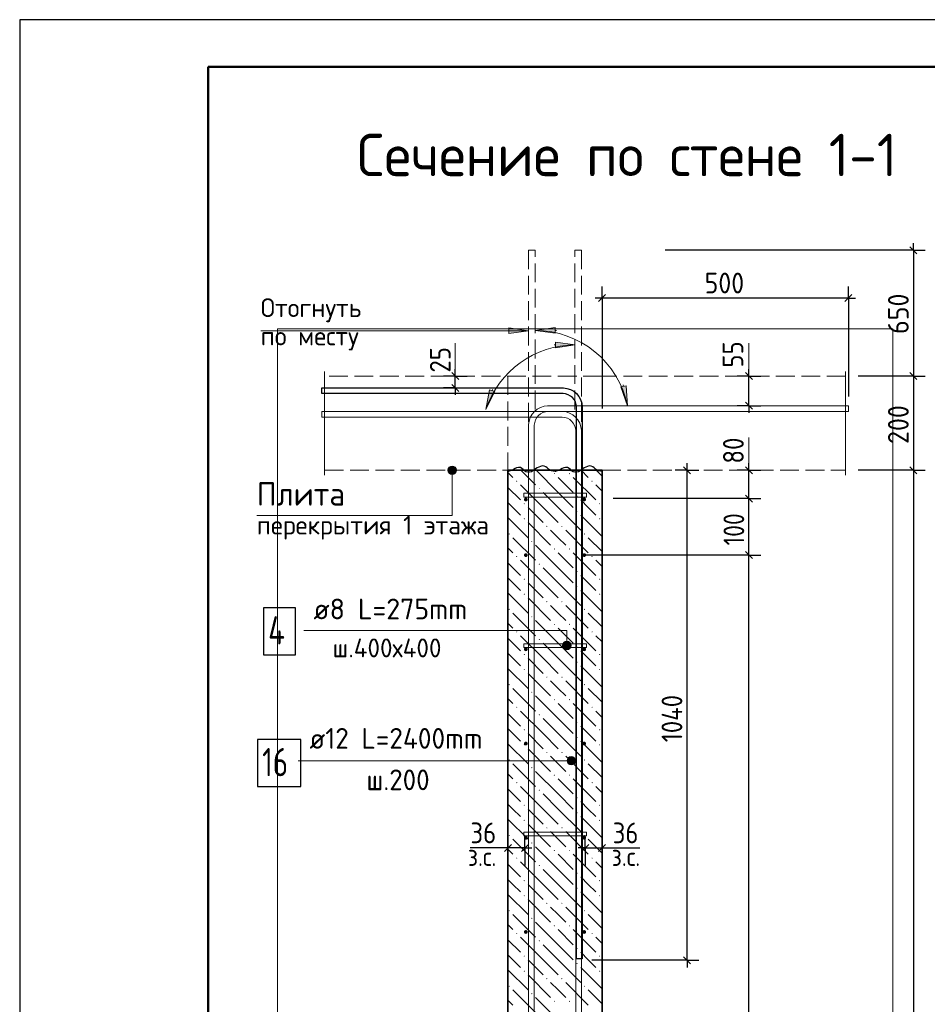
# Model space of a CAD drawing. Header units: millimetres. Extents: x 0 to 50400, y 0 to 35640.
# Tile 7 of 17: x 0 to 11566, y 23100 to 35640. Entities that reach past the tile are written whole.
import ezdxf

# ---------------------------------------------------------------- set-up
doc = ezdxf.new("R2010")
doc.units = ezdxf.units.MM
doc.linetypes.add('______2', pattern=[324, 240, -84])
for name, color, linetype, lineweight in [('Standard', 7, 'Continuous', 25), ('ЖБ Лестница', 52, 'Continuous', 25), ('ЖБ Перекрытие верхний уровень', 7, 'Continuous', 35), ('ЖБ Стена верхний уровень', 7, 'Continuous', 35), ('Заголовок чертежа', 7, 'Continuous', 25), ('Позиционная метка диаметр_ шаг', 7, 'Continuous', 13), ('Позиционная метка линия выноска', 7, 'Continuous', 13), ('Примечания', 7, 'Continuous', 13)]:
    doc.layers.add(name, color=color, linetype=linetype, lineweight=lineweight)
doc.layers.add('Размерная выноска', color=7, linetype='Continuous')
for name, color, linetype, true_color in [('Стена ДОП арматура У', 7, '______2', 0xa0a0a0), ('Стена фоновая арматура У1', 7, '______2', 0xa0a0a0), ('Стена фоновая арматура Х1', 7, '______2', 0xa0a0a0), ('Стена фоновая затяжка С-обр.', 7, '______2', 0xa0a0a0)]:
    doc.layers.add(name, color=color, linetype=linetype, true_color=true_color)
doc.styles.add('ISOCPEUR', font='txt')

msp = doc.modelspace()

# ---------------------------------------------------------------- hatches: boundary and pattern name
at = {"layer": 'ЖБ Стена верхний уровень', "linetype": 'Continuous', "lineweight": 18, "transparency": 33554687}
for points in [[(6806, 29859), (6814, 29867), (6822, 29859), (6814, 29851)], [(6998, 29859), (7006, 29867), (7014, 29859), (7006, 29851)], [(6326, 29763), (6334, 29771), (6342, 29763), (6334, 29755)], [(7286, 29763), (7294, 29771), (7302, 29763), (7294, 29755)], [(6614, 29667), (6622, 29675), (6630, 29667), (6622, 29659)], [(6422, 29475), (6430, 29483), (6438, 29475), (6430, 29467)], [(7094, 29571), (7102, 29579), (7110, 29571), (7102, 29563)], [(7382, 29475), (7390, 29483), (7398, 29475), (7390, 29467)], [(7094, 29379), (7102, 29387), (7110, 29379), (7102, 29371)], [(6422, 29283), (6430, 29291), (6438, 29283), (6430, 29275)], [(7382, 29283), (7390, 29291), (7398, 29283), (7390, 29275)], [(6230, 29091), (6238, 29099), (6246, 29091), (6238, 29083)], [(6710, 29187), (6718, 29195), (6726, 29187), (6718, 29179)], [(6902, 29187), (6910, 29195), (6918, 29187), (6910, 29179)], [(7190, 29091), (7198, 29099), (7206, 29091), (7198, 29083)], [(6518, 28995), (6526, 29003), (6534, 28995), (6526, 28987)], [(6806, 28899), (6814, 28907), (6822, 28899), (6814, 28891)], [(6998, 28899), (7006, 28907), (7014, 28899), (7006, 28891)], [(6326, 28803), (6334, 28811), (6342, 28803), (6334, 28795)], [(7286, 28803), (7294, 28811), (7302, 28803), (7294, 28795)], [(6614, 28707), (6622, 28715), (6630, 28707), (6622, 28699)], [(7094, 28611), (7102, 28619), (7110, 28611), (7102, 28603)], [(6422, 28515), (6430, 28523), (6438, 28515), (6430, 28507)], [(7382, 28515), (7390, 28523), (7398, 28515), (7390, 28507)], [(7094, 28419), (7102, 28427), (7110, 28419), (7102, 28411)], [(6422, 28323), (6430, 28331), (6438, 28323), (6430, 28315)], [(6710, 28227), (6718, 28235), (6726, 28227), (6718, 28219)], [(6902, 28227), (6910, 28235), (6918, 28227), (6910, 28219)], [(7382, 28323), (7390, 28331), (7398, 28323), (7390, 28315)], [(6230, 28131), (6238, 28139), (6246, 28131), (6238, 28123)], [(7190, 28131), (7198, 28139), (7206, 28131), (7198, 28123)], [(6518, 28035), (6526, 28043), (6534, 28035), (6526, 28027)], [(6326, 27843), (6334, 27851), (6342, 27843), (6334, 27835)], [(6806, 27939), (6814, 27947), (6822, 27939), (6814, 27931)], [(6998, 27939), (7006, 27947), (7014, 27939), (7006, 27931)], [(7286, 27843), (7294, 27851), (7302, 27843), (7294, 27835)], [(6614, 27747), (6622, 27755), (6630, 27747), (6622, 27739)], [(7094, 27651), (7102, 27659), (7110, 27651), (7102, 27643)], [(6422, 27555), (6430, 27563), (6438, 27555), (6430, 27547)], [(7094, 27459), (7102, 27467), (7110, 27459), (7102, 27451)], [(7382, 27555), (7390, 27563), (7398, 27555), (7390, 27547)], [(6422, 27363), (6430, 27371), (6438, 27363), (6430, 27355)], [(7382, 27363), (7390, 27371), (7398, 27363), (7390, 27355)], [(6710, 27267), (6718, 27275), (6726, 27267), (6718, 27259)], [(6902, 27267), (6910, 27275), (6918, 27267), (6910, 27259)], [(6230, 27171), (6238, 27179), (6246, 27171), (6238, 27163)], [(7190, 27171), (7198, 27179), (7206, 27171), (7198, 27163)], [(6518, 27075), (6526, 27083), (6534, 27075), (6526, 27067)], [(6806, 26979), (6814, 26987), (6822, 26979), (6814, 26971)], [(6998, 26979), (7006, 26987), (7014, 26979), (7006, 26971)], [(6326, 26883), (6334, 26891), (6342, 26883), (6334, 26875)], [(7286, 26883), (7294, 26891), (7302, 26883), (7294, 26875)], [(6614, 26787), (6622, 26795), (6630, 26787), (6622, 26779)], [(6422, 26595), (6430, 26603), (6438, 26595), (6430, 26587)], [(7094, 26691), (7102, 26699), (7110, 26691), (7102, 26683)], [(7382, 26595), (7390, 26603), (7398, 26595), (7390, 26587)], [(7094, 26499), (7102, 26507), (7110, 26499), (7102, 26491)], [(6422, 26403), (6430, 26411), (6438, 26403), (6430, 26395)], [(7382, 26403), (7390, 26411), (7398, 26403), (7390, 26395)], [(6230, 26211), (6238, 26219), (6246, 26211), (6238, 26203)], [(6710, 26307), (6718, 26315), (6726, 26307), (6718, 26299)], [(6902, 26307), (6910, 26315), (6918, 26307), (6910, 26299)], [(7190, 26211), (7198, 26219), (7206, 26211), (7198, 26203)], [(6518, 26115), (6526, 26123), (6534, 26115), (6526, 26107)], [(6806, 26019), (6814, 26027), (6822, 26019), (6814, 26011)], [(6998, 26019), (7006, 26027), (7014, 26019), (7006, 26011)], [(6326, 25923), (6334, 25931), (6342, 25923), (6334, 25915)], [(6614, 25827), (6622, 25835), (6630, 25827), (6622, 25819)], [(7286, 25923), (7294, 25931), (7302, 25923), (7294, 25915)], [(7094, 25731), (7102, 25739), (7110, 25731), (7102, 25723)], [(6422, 25635), (6430, 25643), (6438, 25635), (6430, 25627)], [(7382, 25635), (7390, 25643), (7398, 25635), (7390, 25627)], [(7094, 25539), (7102, 25547), (7110, 25539), (7102, 25531)], [(6422, 25443), (6430, 25451), (6438, 25443), (6430, 25435)], [(6710, 25347), (6718, 25355), (6726, 25347), (6718, 25339)], [(6902, 25347), (6910, 25355), (6918, 25347), (6910, 25339)], [(7382, 25443), (7390, 25451), (7398, 25443), (7390, 25435)], [(6230, 25251), (6238, 25259), (6246, 25251), (6238, 25243)], [(7190, 25251), (7198, 25259), (7206, 25251), (7198, 25243)], [(6518, 25155), (6526, 25163), (6534, 25155), (6526, 25147)], [(6326, 24963), (6334, 24971), (6342, 24963), (6334, 24955)], [(6806, 25059), (6814, 25067), (6822, 25059), (6814, 25051)], [(6998, 25059), (7006, 25067), (7014, 25059), (7006, 25051)], [(7286, 24963), (7294, 24971), (7302, 24963), (7294, 24955)], [(6614, 24867), (6622, 24875), (6630, 24867), (6622, 24859)], [(7094, 24771), (7102, 24779), (7110, 24771), (7102, 24763)], [(6422, 24675), (6430, 24683), (6438, 24675), (6430, 24667)], [(7094, 24579), (7102, 24587), (7110, 24579), (7102, 24571)], [(7382, 24675), (7390, 24683), (7398, 24675), (7390, 24667)], [(6422, 24483), (6430, 24491), (6438, 24483), (6430, 24475)], [(7382, 24483), (7390, 24491), (7398, 24483), (7390, 24475)], [(6710, 24387), (6718, 24395), (6726, 24387), (6718, 24379)], [(6902, 24387), (6910, 24395), (6918, 24387), (6910, 24379)], [(6230, 24291), (6238, 24299), (6246, 24291), (6238, 24283)], [(6518, 24195), (6526, 24203), (6534, 24195), (6526, 24187)], [(7190, 24291), (7198, 24299), (7206, 24291), (7198, 24283)], [(6806, 24099), (6814, 24107), (6822, 24099), (6814, 24091)], [(6998, 24099), (7006, 24107), (7014, 24099), (7006, 24091)], [(6326, 24003), (6334, 24011), (6342, 24003), (6334, 23995)], [(7286, 24003), (7294, 24011), (7302, 24003), (7294, 23995)], [(6614, 23907), (6622, 23915), (6630, 23907), (6622, 23899)], [(6422, 23715), (6430, 23723), (6438, 23715), (6430, 23707)], [(7094, 23811), (7102, 23819), (7110, 23811), (7102, 23803)], [(7382, 23715), (7390, 23723), (7398, 23715), (7390, 23707)], [(7094, 23619), (7102, 23627), (7110, 23619), (7102, 23611)], [(6422, 23523), (6430, 23531), (6438, 23523), (6430, 23515)], [(7382, 23523), (7390, 23531), (7398, 23523), (7390, 23515)], [(6230, 23331), (6238, 23339), (6246, 23331), (6238, 23323)], [(6710, 23427), (6718, 23435), (6726, 23427), (6718, 23419)], [(6902, 23427), (6910, 23435), (6918, 23427), (6910, 23419)], [(7190, 23331), (7198, 23339), (7206, 23331), (7198, 23323)], [(6518, 23235), (6526, 23243), (6534, 23235), (6526, 23227)], [(6806, 23139), (6814, 23147), (6822, 23139), (6814, 23131)], [(6998, 23139), (7006, 23147), (7014, 23139), (7006, 23131)]]:
    msp.add_hatch(color=7, dxfattribs=at).paths.add_polyline_path(points, flags=16)
at = {"layer": 'Позиционная метка линия выноска', "linetype": 'Continuous', "lineweight": 13, "transparency": 33554687}
for points in [[(5558, 29928), (5465, 29928), (5457, 29901)], [(5558, 29928), (5457, 29901), (5565, 29901)], [(5565, 29901), (5457, 29901), (5465, 29874)], [(5538, 29948), (5484, 29948), (5465, 29928)], [(5538, 29948), (5465, 29928), (5558, 29928)], [(5565, 29901), (5465, 29874), (5558, 29874)], [(5558, 29874), (5465, 29874), (5484, 29855)], [(5484, 29948), (5538, 29948), (5511, 29955)], [(5558, 29874), (5484, 29855), (5538, 29855)], [(5538, 29855), (5484, 29855), (5511, 29847)], [(6999, 27716), (6945, 27716), (6926, 27696)], [(6999, 27716), (6926, 27696), (7019, 27696)], [(6945, 27716), (6999, 27716), (6972, 27723)], [(7019, 27696), (6926, 27696), (6918, 27669)], [(7019, 27696), (6918, 27669), (7026, 27669)], [(7026, 27669), (6918, 27669), (6926, 27642)], [(7026, 27669), (6926, 27642), (7019, 27642)], [(7019, 27642), (6926, 27642), (6945, 27623)], [(7019, 27642), (6945, 27623), (6999, 27623)], [(6999, 27623), (6945, 27623), (6972, 27615)], [(6983, 26176), (6983, 26230), (6975, 26203)], [(6983, 26230), (7002, 26156), (7002, 26249)], [(6983, 26230), (6983, 26176), (7002, 26156)], [(7002, 26249), (7029, 26149), (7029, 26257)], [(7002, 26249), (7002, 26156), (7029, 26149)], [(7029, 26257), (7029, 26149), (7056, 26156)], [(7029, 26257), (7056, 26156), (7056, 26249)], [(7056, 26249), (7056, 26156), (7076, 26176)], [(7056, 26249), (7076, 26176), (7076, 26230)], [(7076, 26230), (7076, 26176), (7083, 26203)]]:
    msp.add_hatch(color=7, dxfattribs=at).paths.add_polyline_path(points)
at = {"layer": 'Примечания', "linetype": 'Continuous', "lineweight": 13, "transparency": 33554687}
for points in [[(6234, 31643), (6486, 31679), (6234, 31715)], [(6822, 31718), (6570, 31682), (6822, 31646)], [(5987, 30927), (5941, 30676), (6055, 30904)]]:
    msp.add_hatch(color=7, dxfattribs=at).paths.add_polyline_path(points)
for points in [[(6828, 31533), (7080, 31497), (6828, 31461)], [(7730, 30977), (7746, 30723), (7660, 30963)]]:
    msp.add_hatch(color=7, dxfattribs=at).paths.add_polyline_path(points, flags=16)
at = {"layer": 'Стена фоновая арматура У1', "linetype": 'Continuous', "lineweight": 13, "transparency": 33554687}
for points in [[(6474, 29529), (6472, 29539), (6467, 29546), (6459, 29552), (6450, 29553), (6441, 29552), (6433, 29546), (6428, 29539), (6426, 29529), (6428, 29520), (6433, 29512), (6441, 29507), (6450, 29505), (6459, 29507), (6467, 29512), (6472, 29520)], [(7218, 29529), (7216, 29539), (7211, 29546), (7203, 29552), (7194, 29553), (7185, 29552), (7177, 29546), (7172, 29539), (7170, 29529), (7172, 29520), (7177, 29512), (7185, 29507), (7194, 29505), (7203, 29507), (7211, 29512), (7216, 29520)], [(6474, 28821), (6472, 28831), (6467, 28838), (6459, 28844), (6450, 28845), (6441, 28844), (6433, 28838), (6428, 28831), (6426, 28821), (6428, 28812), (6433, 28804), (6441, 28799), (6450, 28797), (6459, 28799), (6467, 28804), (6472, 28812)], [(7218, 28821), (7216, 28831), (7211, 28838), (7203, 28844), (7194, 28845), (7185, 28844), (7177, 28838), (7172, 28831), (7170, 28821), (7172, 28812), (7177, 28804), (7185, 28799), (7194, 28797), (7203, 28799), (7211, 28804), (7216, 28812)], [(6474, 27621), (6472, 27631), (6467, 27638), (6459, 27644), (6450, 27645), (6441, 27644), (6433, 27638), (6428, 27631), (6426, 27621), (6428, 27612), (6433, 27604), (6441, 27599), (6450, 27597), (6459, 27599), (6467, 27604), (6472, 27612)], [(7218, 27621), (7216, 27631), (7211, 27638), (7203, 27644), (7194, 27645), (7185, 27644), (7177, 27638), (7172, 27631), (7170, 27621), (7172, 27612), (7177, 27604), (7185, 27599), (7194, 27597), (7203, 27599), (7211, 27604), (7216, 27612)], [(6474, 26421), (6472, 26431), (6467, 26438), (6459, 26444), (6450, 26445), (6441, 26444), (6433, 26438), (6428, 26431), (6426, 26421), (6428, 26412), (6433, 26404), (6441, 26399), (6450, 26397), (6459, 26399), (6467, 26404), (6472, 26412)], [(7218, 26421), (7216, 26431), (7211, 26438), (7203, 26444), (7194, 26445), (7185, 26444), (7177, 26438), (7172, 26431), (7170, 26421), (7172, 26412), (7177, 26404), (7185, 26399), (7194, 26397), (7203, 26399), (7211, 26404), (7216, 26412)], [(6474, 25221), (6472, 25231), (6467, 25238), (6459, 25244), (6450, 25245), (6441, 25244), (6433, 25238), (6428, 25231), (6426, 25221), (6428, 25212), (6433, 25204), (6441, 25199), (6450, 25197), (6459, 25199), (6467, 25204), (6472, 25212)], [(7218, 25221), (7216, 25231), (7211, 25238), (7203, 25244), (7194, 25245), (7185, 25244), (7177, 25238), (7172, 25231), (7170, 25221), (7172, 25212), (7177, 25204), (7185, 25199), (7194, 25197), (7203, 25199), (7211, 25204), (7216, 25212)], [(6474, 24021), (6472, 24031), (6467, 24038), (6459, 24044), (6450, 24045), (6441, 24044), (6433, 24038), (6428, 24031), (6426, 24021), (6428, 24012), (6433, 24004), (6441, 23999), (6450, 23997), (6459, 23999), (6467, 24004), (6472, 24012)], [(7218, 24021), (7216, 24031), (7211, 24038), (7203, 24044), (7194, 24045), (7185, 24044), (7177, 24038), (7172, 24031), (7170, 24021), (7172, 24012), (7177, 24004), (7185, 23999), (7194, 23997), (7203, 23999), (7211, 24004), (7216, 24012)]]:
    msp.add_hatch(color=7, dxfattribs=at).paths.add_polyline_path(points)

# ---------------------------------------------------------------- linework, layer by layer
at = {"layer": 'Standard', "color": 7, "linetype": 'Continuous', "lineweight": 25, "transparency": 33554687}
for p, q in [((2400, 35040), (2400, 1270)), ((11344, 32748), (11434, 32658)), ((7467, 32139), (7377, 32049)), ((10606, 32139), (10516, 32049)), ((5596, 31056), (5506, 31146)), ((9338, 31056), (9248, 31146)), ((11344, 31146), (11434, 31056)), ((5596, 30906), (5506, 30996)), ((9338, 30678), (9248, 30768)), ((8549, 29856), (8459, 29946)), ((9338, 29856), (9248, 29946)), ((11344, 29946), (11434, 29856)), ((9338, 29496), (9248, 29586)), ((9338, 28776), (9248, 28866)), ((6267, 25136), (6177, 25046)), ((6483, 25136), (6393, 25046)), ((7161, 25046), (7251, 25136)), ((7377, 25046), (7467, 25136)), ((8549, 23616), (8459, 23706))]:
    msp.add_line(p, q, dxfattribs=at)
at = {"layer": 'Standard', "color": 7, "linetype": 'Continuous', "lineweight": -3, "transparency": 33554687}
for p, q in [((11389, 32703), (11389, 32793)), ((11389, 32703), (8225, 32703)), ((11389, 32703), (11239, 32703)), ((11389, 32703), (11539, 32703)), ((7422, 32094), (7422, 32244)), ((10561, 32094), (10561, 32244)), ((7422, 32094), (7332, 32094)), ((7422, 32094), (7422, 31944)), ((7422, 32094), (7422, 30687)), ((10561, 32094), (7422, 32094)), ((10561, 32094), (10561, 31944)), ((10561, 32094), (10561, 30843)), ((10561, 32094), (10651, 32094)), ((5551, 31101), (5401, 31101)), ((5551, 31101), (5551, 31191)), ((5551, 31101), (5701, 31101)), ((5551, 31101), (5551, 31101)), ((9293, 31101), (9143, 31101)), ((9293, 31101), (9293, 31191)), ((9293, 31101), (9443, 31101)), ((9293, 31101), (9293, 31101)), ((11389, 31101), (11239, 31101)), ((11389, 31101), (11539, 31101)), ((11389, 31101), (11389, 29901)), ((5551, 30951), (5401, 30951)), ((5551, 30951), (5701, 30951)), ((5551, 30951), (5551, 30951)), ((5551, 30951), (5551, 30861)), ((9293, 30723), (9143, 30723)), ((9293, 30723), (9443, 30723)), ((9293, 30723), (9293, 30723)), ((9293, 30723), (9293, 30633)), ((8504, 29901), (8504, 29991)), ((9293, 29901), (9293, 29991)), ((8504, 29901), (8354, 29901)), ((8504, 29901), (8654, 29901)), ((8504, 29901), (8504, 29901)), ((9293, 29901), (9143, 29901)), ((9293, 29901), (9443, 29901)), ((9293, 29901), (9293, 29901)), ((9293, 29541), (9293, 29901)), ((11389, 29901), (11239, 29901)), ((11389, 29901), (11539, 29901)), ((11389, 29901), (11389, 13401)), ((9293, 29541), (9143, 29541)), ((9293, 29541), (9443, 29541)), ((9293, 28821), (9293, 29541)), ((9293, 28821), (9143, 28821)), ((9293, 28821), (9443, 28821)), ((9293, 6021), (9293, 28821)), ((6222, 25091), (6222, 25241)), ((6438, 25091), (6438, 25241)), ((7206, 25091), (7206, 25241)), ((7422, 25091), (7422, 25241)), ((6222, 25091), (6132, 25091)), ((6222, 25091), (6222, 24941)), ((6222, 25091), (6222, 25091)), ((6438, 25091), (6222, 25091)), ((6438, 25091), (6438, 24941)), ((6438, 25091), (6438, 24866)), ((6438, 25091), (6528, 25091)), ((7206, 25091), (7116, 25091)), ((7206, 25091), (7206, 24941)), ((7206, 25091), (7206, 24866)), ((7206, 25091), (7422, 25091)), ((7422, 25091), (7422, 24941)), ((7422, 25091), (7422, 25091)), ((7422, 25091), (7512, 25091)), ((8504, 23661), (7289, 23661)), ((8504, 23661), (8354, 23661)), ((8504, 23661), (8654, 23661)), ((8504, 23661), (8504, 23571))]:
    msp.add_line(p, q, dxfattribs=at)
at = {"layer": 'Standard', "color": 7, "linetype": 'Continuous', "lineweight": 13, "transparency": 33554687}
for p, q in [((5551, 31101), (5551, 31521)), ((9293, 31101), (9293, 31521)), ((9293, 29901), (9293, 30321))]:
    msp.add_line(p, q, dxfattribs=at)
at = {"layer": 'Standard', "color": 7, "linetype": 'Continuous', "lineweight": 25, "transparency": 33554687}
msp.add_lwpolyline([(0, 0), (50400, 0), (50400, 35640), (0, 35640), (0, 0)], close=True, dxfattribs=at)
at = {"layer": 'Standard', "color": 7, "linetype": 'Continuous', "lineweight": 13, "transparency": 33554687}
msp.add_lwpolyline([(50400, 35640), (0, 35640), (0, 0), (50400, 0), (50400, 35640)], dxfattribs=at)
at = {"layer": 'Standard', "color": 7, "linetype": 'Continuous', "lineweight": 50, "transparency": 33554687}
msp.add_lwpolyline([(2400, 35040), (49800, 35040), (49800, 600), (2400, 600), (2400, 35040)], close=True, dxfattribs=at)
at = {"layer": 'Standard', "color": 7, "linetype": 'Continuous', "lineweight": -3, "transparency": 33554687}
for points in [[(11389, 32703), (11389, 31511), (11389, 31511), (11389, 31101)], [(5551, 30951), (5551, 31019), (5551, 31019), (5551, 31101)], [(9293, 30723), (9293, 31084), (9293, 31084), (9293, 31101)], [(11389, 31101), (11369, 31101), (11369, 31101), (11369, 31101), (11369, 31101), (11369, 31101), (11369, 31101), (11369, 31101), (11369, 31101), (11369, 31101), (11369, 31101), (10685, 31101)], [(8504, 23661), (8504, 26317), (8504, 26317), (8504, 29901)], [(11389, 29901), (11369, 29901), (11369, 29901), (11369, 29901), (11369, 29901), (11369, 29901), (11369, 29901), (11369, 29901), (11369, 29901), (10685, 29901)], [(9293, 29541), (9266, 29541), (9266, 29541), (7561, 29541)], [(9293, 28821), (9273, 28821), (9273, 28821), (9267, 28821), (9267, 28821), (7218, 28821)]]:
    msp.add_lwpolyline(points, dxfattribs=at)
at = {"layer": 'Standard', "color": 254, "linetype": 'Continuous', "lineweight": 13, "true_color": 0xc4c4ff, "transparency": 33554687}
msp.add_lwpolyline([(3286, 1872), (11125, 1872), (11125, 31701), (3286, 31701), (3286, 1872)], dxfattribs=at)
at = {"layer": 'ЖБ Лестница', "color": 253, "linetype": '______2', "lineweight": 18, "true_color": 0xa0a0a0, "transparency": 33554687}
for p, q in [((6222, 31101), (6222, 29901)), ((7422, 31101), (6222, 31101)), ((10525, 31101), (7422, 31101)), ((6222, 29901), (7422, 29901)), ((7422, 29901), (10525, 29901))]:
    msp.add_line(p, q, dxfattribs=at)
at = {"layer": 'ЖБ Перекрытие верхний уровень', "color": 7, "linetype": '______2', "lineweight": 18, "transparency": 33554687}
for p, q in [((7422, 31101), (3886, 31101)), ((10525, 31101), (7422, 31101)), ((3886, 29901), (7422, 29901)), ((7422, 29901), (10525, 29901))]:
    msp.add_line(p, q, dxfattribs=at)
at = {"layer": 'ЖБ Стена верхний уровень', "color": 7, "linetype": 'Continuous', "lineweight": 35, "transparency": 33554687}
for p, q in [((6222, 29901), (6222, 13401)), ((7422, 29901), (6222, 29901)), ((7422, 13401), (7422, 29901))]:
    msp.add_line(p, q, dxfattribs=at)
at = {"layer": 'ЖБ Стена верхний уровень', "color": 9, "linetype": 'Continuous', "lineweight": 18, "true_color": 0xc7c7c7, "transparency": 33554687}
for p, q in [((6222, 29875), (6286, 29811)), ((6388, 29901), (6574, 29715)), ((6862, 29619), (6580, 29901)), ((7156, 29901), (7246, 29811)), ((7348, 29901), (7422, 29827)), ((6862, 29811), (7054, 29619)), ((7054, 29811), (7342, 29523)), ((6222, 29683), (6382, 29523)), ((6670, 29427), (6382, 29715)), ((6670, 29619), (6862, 29427)), ((6862, 29619), (7054, 29427)), ((7422, 29635), (7342, 29715)), ((6286, 29427), (6222, 29491)), ((7246, 29427), (7150, 29523)), ((6382, 29331), (6286, 29427)), ((6478, 29427), (6670, 29235)), ((6670, 29427), (6862, 29235)), ((6862, 29427), (7150, 29139)), ((7342, 29331), (7246, 29427)), ((6222, 29299), (6478, 29043)), ((6478, 29235), (6766, 28947)), ((7150, 29331), (7422, 29059)), ((6862, 29043), (6766, 29139)), ((6958, 29139), (7246, 28851)), ((6286, 29043), (6574, 28755)), ((6958, 28947), (6862, 29043)), ((7246, 29043), (7422, 28867)), ((6222, 28915), (6286, 28851)), ((6862, 28659), (6574, 28947)), ((6862, 28851), (7054, 28659)), ((7054, 28851), (7342, 28563)), ((6222, 28723), (6382, 28563)), ((6670, 28467), (6382, 28755)), ((7422, 28675), (7342, 28755)), ((6670, 28659), (6862, 28467)), ((6862, 28659), (7054, 28467)), ((6286, 28467), (6222, 28531)), ((6382, 28371), (6286, 28467)), ((6478, 28467), (6670, 28275)), ((6670, 28467), (6862, 28275)), ((6862, 28467), (7150, 28179)), ((7246, 28467), (7150, 28563)), ((7342, 28371), (7246, 28467)), ((7150, 28371), (7422, 28099)), ((6222, 28339), (6478, 28083)), ((6478, 28275), (6766, 27987)), ((6862, 28083), (6766, 28179)), ((6958, 28179), (7246, 27891)), ((6286, 28083), (6574, 27795)), ((6862, 27699), (6574, 27987)), ((6958, 27987), (6862, 28083)), ((7246, 28083), (7422, 27907)), ((6222, 27955), (6286, 27891)), ((6862, 27891), (7054, 27699)), ((7054, 27891), (7342, 27603)), ((6222, 27763), (6382, 27603)), ((6670, 27507), (6382, 27795)), ((7422, 27715), (7342, 27795)), ((6670, 27699), (6862, 27507)), ((6862, 27699), (7054, 27507)), ((7246, 27507), (7150, 27603)), ((6286, 27507), (6222, 27571)), ((6382, 27411), (6286, 27507)), ((6478, 27507), (6670, 27315)), ((6670, 27507), (6862, 27315)), ((6862, 27507), (7150, 27219)), ((7342, 27411), (7246, 27507)), ((6222, 27379), (6478, 27123)), ((7150, 27411), (7422, 27139)), ((6478, 27315), (6766, 27027)), ((6862, 27123), (6766, 27219)), ((6958, 27219), (7246, 26931)), ((6286, 27123), (6574, 26835)), ((6958, 27027), (6862, 27123)), ((7246, 27123), (7422, 26947)), ((6222, 26995), (6286, 26931)), ((6862, 26739), (6574, 27027)), ((6862, 26931), (7054, 26739)), ((7054, 26931), (7342, 26643)), ((6222, 26803), (6382, 26643)), ((6670, 26547), (6382, 26835)), ((6670, 26739), (6862, 26547)), ((6862, 26739), (7054, 26547)), ((7422, 26755), (7342, 26835)), ((6286, 26547), (6222, 26611)), ((7246, 26547), (7150, 26643)), ((6382, 26451), (6286, 26547)), ((6478, 26547), (6670, 26355)), ((6670, 26547), (6862, 26355)), ((6862, 26547), (7150, 26259)), ((7342, 26451), (7246, 26547)), ((6222, 26419), (6478, 26163)), ((6478, 26355), (6766, 26067)), ((7150, 26451), (7422, 26179)), ((6862, 26163), (6766, 26259)), ((6958, 26259), (7246, 25971)), ((6286, 26163), (6574, 25875)), ((6958, 26067), (6862, 26163)), ((7246, 26163), (7422, 25987)), ((6222, 26035), (6286, 25971)), ((6862, 25779), (6574, 26067)), ((6862, 25971), (7054, 25779)), ((7054, 25971), (7342, 25683)), ((6222, 25843), (6382, 25683)), ((6670, 25587), (6382, 25875)), ((7422, 25795), (7342, 25875)), ((6670, 25779), (6862, 25587)), ((6862, 25779), (7054, 25587)), ((6286, 25587), (6222, 25651)), ((6382, 25491), (6286, 25587)), ((6478, 25587), (6670, 25395)), ((6670, 25587), (6862, 25395)), ((6862, 25587), (7150, 25299)), ((7246, 25587), (7150, 25683)), ((7342, 25491), (7246, 25587)), ((6222, 25459), (6478, 25203)), ((7150, 25491), (7422, 25219)), ((6478, 25395), (6766, 25107)), ((6862, 25203), (6766, 25299)), ((6958, 25299), (7246, 25011)), ((6286, 25203), (6574, 24915)), ((6862, 24819), (6574, 25107)), ((6958, 25107), (6862, 25203)), ((7246, 25203), (7422, 25027)), ((6222, 25075), (6286, 25011)), ((6862, 25011), (7054, 24819)), ((7054, 25011), (7342, 24723)), ((6222, 24883), (6382, 24723)), ((6670, 24627), (6382, 24915)), ((7422, 24835), (7342, 24915)), ((6670, 24819), (6862, 24627)), ((6862, 24819), (7054, 24627)), ((7246, 24627), (7150, 24723)), ((6286, 24627), (6222, 24691)), ((6382, 24531), (6286, 24627)), ((6478, 24627), (6670, 24435)), ((6670, 24627), (6862, 24435)), ((6862, 24627), (7150, 24339)), ((7342, 24531), (7246, 24627)), ((6222, 24499), (6478, 24243)), ((7150, 24531), (7422, 24259)), ((6478, 24435), (6766, 24147)), ((6862, 24243), (6766, 24339)), ((6958, 24339), (7246, 24051)), ((6286, 24243), (6574, 23955)), ((6958, 24147), (6862, 24243)), ((7246, 24243), (7422, 24067)), ((6222, 24115), (6286, 24051)), ((6862, 23859), (6574, 24147)), ((6670, 23667), (6382, 23955)), ((6862, 24051), (7054, 23859)), ((7054, 24051), (7342, 23763)), ((7422, 23875), (7342, 23955)), ((6222, 23923), (6382, 23763)), ((6670, 23859), (6862, 23667)), ((6862, 23859), (7054, 23667)), ((6286, 23667), (6222, 23731)), ((7246, 23667), (7150, 23763)), ((6382, 23571), (6286, 23667)), ((6478, 23667), (6670, 23475)), ((6670, 23667), (6862, 23475)), ((6862, 23667), (7150, 23379)), ((7342, 23571), (7246, 23667)), ((6222, 23539), (6478, 23283)), ((6478, 23475), (6766, 23187)), ((7150, 23571), (7422, 23299)), ((6862, 23283), (6766, 23379)), ((6958, 23379), (7246, 23091)), ((6286, 23283), (6574, 22995)), ((6958, 23187), (6862, 23283)), ((7246, 23283), (7422, 23107)), ((6222, 23155), (6286, 23091)), ((6862, 22899), (6574, 23187))]:
    msp.add_line(p, q, dxfattribs=at)
at = {"layer": 'Позиционная метка линия выноска', "color": 7, "linetype": 'Continuous', "lineweight": 13, "transparency": 33554687}
for p, q in [((5457, 29901), (5457, 29901)), ((5511, 29955), (5511, 29955)), ((5511, 29901), (5511, 29325)), ((5511, 29847), (5511, 29847)), ((5565, 29901), (5565, 29901)), ((5511, 29325), (3021, 29325)), ((6972, 27723), (6972, 27723)), ((6918, 27669), (6918, 27669)), ((6972, 27615), (6972, 27615)), ((7026, 27669), (7026, 27669)), ((7029, 26257), (7029, 26257)), ((3549, 26203), (7029, 26203)), ((6975, 26203), (6975, 26203)), ((7029, 26149), (7029, 26149)), ((7083, 26203), (7083, 26203))]:
    msp.add_line(p, q, dxfattribs=at)
msp.add_lwpolyline([(3623, 27862), (6972, 27862), (6972, 27669)], dxfattribs=at)
for centre in [(5511, 29901), (6972, 27669), (7029, 26203)]:
    msp.add_circle(centre, 54, dxfattribs=at)
at = {"layer": 'Примечания', "color": 7, "linetype": '______2', "lineweight": 13, "transparency": 33554687}
for p, q in [((6570, 32703), (6486, 32703)), ((6486, 32703), (6486, 30483)), ((6570, 30677), (6570, 32703)), ((7074, 30677), (7074, 32703)), ((7074, 32703), (7158, 32703)), ((7158, 32703), (7158, 30483))]:
    msp.add_line(p, q, dxfattribs=at)
at = {"layer": 'Примечания', "color": 7, "linetype": 'Continuous', "lineweight": 13, "transparency": 33554687}
for p, q in [((3071, 31679), (6486, 31679)), ((6234, 31679), (6216, 31679)), ((6486, 31679), (6234, 31715)), ((6234, 31715), (6234, 31643)), ((6234, 31643), (6486, 31679)), ((6486, 31679), (6486, 31679)), ((6486, 31679), (6486, 31679)), ((6486, 31679), (6486, 31679)), ((6822, 31718), (6570, 31682)), ((6570, 31682), (6570, 31682)), ((6570, 31682), (6570, 31682)), ((6570, 31682), (6570, 31682)), ((6570, 31682), (6822, 31646)), ((6822, 31646), (6822, 31718)), ((6822, 31682), (6840, 31682)), ((6828, 31497), (6810, 31497)), ((6828, 31461), (6828, 31533)), ((6828, 31533), (7080, 31497)), ((7080, 31497), (6828, 31461)), ((7080, 31497), (7080, 31497)), ((7080, 31497), (7080, 31497)), ((7080, 31497), (7080, 31497)), ((7660, 30963), (7730, 30977)), ((7695, 30970), (7691, 30988)), ((7730, 30977), (7746, 30723)), ((5987, 30927), (5941, 30676)), ((5941, 30676), (6055, 30904)), ((6055, 30904), (5987, 30927)), ((6021, 30915), (6027, 30932)), ((7746, 30723), (7660, 30963)), ((7746, 30723), (7746, 30723)), ((7746, 30723), (7746, 30723)), ((7746, 30723), (7746, 30723)), ((5941, 30676), (5941, 30676)), ((5941, 30676), (5941, 30676)), ((5941, 30676), (5941, 30676))]:
    msp.add_line(p, q, dxfattribs=at)
at = {"layer": 'Примечания', "color": 7, "linetype": 'Continuous', "lineweight": 25, "transparency": 33554687}
msp.add_line((6222, 29891), (6222, 29891), dxfattribs=at)
for points in [[(6822, 29891), (6800, 29891), (6776, 29894), (6754, 29902), (6737, 29915), (6722, 29931), (6705, 29944), (6682, 29952), (6659, 29956), (6636, 29951), (6614, 29943), (6593, 29933), (6575, 29920), (6558, 29906), (6541, 29893), (6521, 29882), (6498, 29876), (6474, 29877), (6451, 29883), (6433, 29896), (6418, 29911), (6401, 29925), (6381, 29935), (6357, 29937), (6333, 29931), (6312, 29922), (6292, 29912), (6271, 29902), (6250, 29893), (6227, 29888), (6222, 29888)], [(7422, 29891), (7400, 29891), (7376, 29894), (7354, 29902), (7337, 29915), (7322, 29931), (7305, 29944), (7282, 29952), (7259, 29956), (7236, 29951), (7214, 29943), (7193, 29933), (7175, 29920), (7158, 29906), (7141, 29893), (7121, 29882), (7098, 29876), (7074, 29877), (7051, 29883), (7033, 29896), (7018, 29911), (7001, 29925), (6981, 29935), (6957, 29937), (6933, 29931), (6912, 29922), (6892, 29912), (6871, 29902), (6850, 29893), (6827, 29888), (6822, 29888)]]:
    msp.add_lwpolyline(points, dxfattribs=at)
at = {"layer": 'Примечания', "color": 7, "linetype": 'Continuous', "lineweight": 13, "transparency": 33554687}
for centre, start, end in [((6570, 30482), 11.603, 90), ((7080, 30297), 90, 161.5857)]:
    msp.add_arc(centre, 1200, start, end, dxfattribs=at)
at = {"layer": 'Размерная выноска', "color": 7, "linetype": 'Continuous', "lineweight": 13, "transparency": 33554687}
for p, q in [((3886, 31161), (3886, 29841)), ((10525, 29841), (10525, 31161)), ((10525, 29841), (10525, 31161))]:
    msp.add_line(p, q, dxfattribs=at)
at = {"layer": 'Размерная выноска', "color": 7, "linetype": 'Continuous', "lineweight": -3, "transparency": 33554687}
for p, q in [((6222, 25091), (5742, 25091)), ((7422, 25091), (7902, 25091))]:
    msp.add_line(p, q, dxfattribs=at)
at = {"layer": 'Стена ДОП арматура У', "color": 19, "linetype": 'Continuous', "lineweight": 25, "true_color": 0x5a2814, "transparency": 33554687}
msp.add_lwpolyline([(3850, 30951), (6929, 30951), (6973, 30945), (7019, 30930), (7061, 30907), (7095, 30878), (7124, 30843), (7148, 30801), (7163, 30755), (7169, 30711), (7169, 23679), (7097, 23679), (7097, 30706), (7093, 30739), (7082, 30772), (7065, 30802), (7044, 30827), (7020, 30847), (6990, 30864), (6957, 30875), (6924, 30879), (3850, 30879), (3850, 30951)], dxfattribs=at)
at = {"layer": 'Стена ДОП арматура У', "color": 7, "linetype": 'Continuous', "lineweight": 25, "transparency": 33554687}
msp.add_lwpolyline([(3030, 25873), (3582, 25873), (3582, 26473), (3030, 26473), (3030, 25873)], dxfattribs=at)
at = {"layer": 'Стена фоновая арматура Х1', "color": 7, "linetype": 'Continuous', "lineweight": 18, "transparency": 33554687}
for points in [[(6486, 5541), (6486, 30483), (6492, 30527), (6507, 30573), (6531, 30615), (6560, 30650), (6595, 30679), (6637, 30702), (6682, 30717), (6726, 30723), (10561, 30723), (10561, 30651), (6731, 30651), (6699, 30647), (6666, 30636), (6636, 30619), (6611, 30599), (6590, 30574), (6574, 30544), (6563, 30511), (6558, 30478), (6558, 5541), (6486, 5541)], [(7086, 5541), (7086, 30406), (7082, 30439), (7071, 30472), (7054, 30502), (7033, 30527), (7009, 30547), (6979, 30564), (6946, 30575), (6913, 30579), (3850, 30579), (3850, 30651), (6918, 30651), (6962, 30645), (7008, 30630), (7050, 30607), (7084, 30578), (7113, 30543), (7137, 30501), (7152, 30455), (7158, 30411), (7158, 5541), (7086, 5541)]]:
    msp.add_lwpolyline(points, dxfattribs=at)
at = {"layer": 'Стена фоновая затяжка С-обр.', "color": 98, "linetype": 'Continuous', "lineweight": 13, "true_color": 0x005000, "transparency": 33554687}
for points in [[(7221, 29561), (6423, 29561), (6423, 29609), (7221, 29609), (7221, 29561)], [(7221, 27645), (6423, 27645), (6423, 27693), (7221, 27693), (7221, 27645)], [(7221, 25245), (6423, 25245), (6423, 25293), (7221, 25293), (7221, 25245)]]:
    msp.add_lwpolyline(points, dxfattribs=at)
at = {"layer": 'Стена фоновая затяжка С-обр.', "color": 7, "linetype": 'Continuous', "lineweight": 25, "transparency": 33554687}
msp.add_lwpolyline([(3105, 27551), (3513, 27551), (3513, 28151), (3105, 28151), (3105, 27551)], dxfattribs=at)

# ---------------------------------------------------------------- texts
at = {"layer": 'Standard', "color": 7, "linetype": 'Continuous', "lineweight": 25, "transparency": 33554687, "char_height": 264, "attachment_point": 7, "style": 'ISOCPEUR'}
for s, insert, width in [('\\W0.91;500', (8728, 32154), 674.38), ('\\W0.87;36', (5744, 25151), 484.71), ('\\W0.87;36', (7557, 25151), 484.71)]:
    msp.add_mtext(s, dxfattribs=dict(at, insert=insert, width=width))
at = {"layer": 'Standard', "color": 7, "linetype": 'Continuous', "lineweight": 25, "transparency": 33554687, "char_height": 264, "attachment_point": 7, "rotation": 90, "style": 'ISOCPEUR'}
for s, insert, width in [('\\W0.91;650', (11329, 31638), 674.38), ('\\W0.87;25', (5491, 31146), 484.72), ('\\W0.87;55', (9221, 31209), 484.72), ('\\W0.91;200', (11329, 30237), 674.39), ('\\W0.87;80', (9227, 29987), 484.72), ('\\W0.83;100', (9233, 28944), 610.29), ('\\W0.87;1040', (8444, 26438), 827.3)]:
    msp.add_mtext(s, dxfattribs=dict(at, insert=insert, width=width))
at = {"layer": 'Standard', "color": 7, "linetype": 'Continuous', "lineweight": 18, "transparency": 33554687, "char_height": 240, "attachment_point": 7, "style": 'ISOCPEUR'}
for s, insert, width in [('\\W0.97;ш.400х400', (3987, 27519), 1627.26), ('\\W0.90;з.с.', (5711, 24862), 551.94), ('\\W0.90;з.с.', (7544, 24862), 551.94)]:
    msp.add_mtext(s, dxfattribs=dict(at, insert=insert, width=width))
at = {"layer": 'Заголовок чертежа', "color": 7, "linetype": 'Continuous', "lineweight": 50, "transparency": 33554687, "insert": (4300, 33647), "char_height": 540, "width": 7490.69, "attachment_point": 7, "style": 'ISOCPEUR'}
msp.add_mtext('\\W0.96;Сечение по стене 1-1', dxfattribs=at)
at = {"layer": 'Позиционная метка диаметр_ шаг', "color": 7, "linetype": 'Continuous', "lineweight": 18, "transparency": 33554687, "char_height": 240, "attachment_point": 7, "style": 'ISOCPEUR'}
for s, insert, width in [('\\W0.97;Отогнуть', (3071, 31787), 1579.28), ('\\W0.97;по месту', (3071, 31427), 1483.3)]:
    msp.add_mtext(s, dxfattribs=dict(at, insert=insert, width=width))
at = {"layer": 'Позиционная метка диаметр_ шаг', "color": 7, "linetype": 'Continuous', "lineweight": 25, "transparency": 33554687, "attachment_point": 7, "style": 'ISOCPEUR'}
for s, insert, char_height, width in [('\\W0.95;Плита', (3021, 29451), 300, 1312), ('\\W0.97;перекрытия 1 этажа', (3021, 29019), 240, 3258.88)]:
    msp.add_mtext(s, dxfattribs=dict(at, insert=insert, char_height=char_height, width=width))
at = {"layer": 'Стена ДОП арматура У', "color": 7, "linetype": 'Continuous', "lineweight": 13, "transparency": 33554687, "attachment_point": 7, "style": 'ISOCPEUR'}
for s, insert, char_height, width in [('\\W0.96;ø12 L=2400mm ', (3692, 26355), 264, 2607.13), ('\\W0.75;16', (3090, 26005), 360, 566.75), ('\\W0.95;ш.200 ', (4418, 25827), 264, 1154.56)]:
    msp.add_mtext(s, dxfattribs=dict(at, insert=insert, char_height=char_height, width=width))
at = {"layer": 'Стена фоновая затяжка С-обр.', "color": 7, "linetype": 'Continuous', "lineweight": 13, "transparency": 33554687, "attachment_point": 7, "style": 'ISOCPEUR'}
for s, insert, char_height, width in [('\\W0.98;ø8 L=275mm ', (3743, 28003), 264, 2266.23), ('\\W0.80;4', (3165, 27683), 360, 431.8)]:
    msp.add_mtext(s, dxfattribs=dict(at, insert=insert, char_height=char_height, width=width))

doc.saveas('drawing.dxf')
